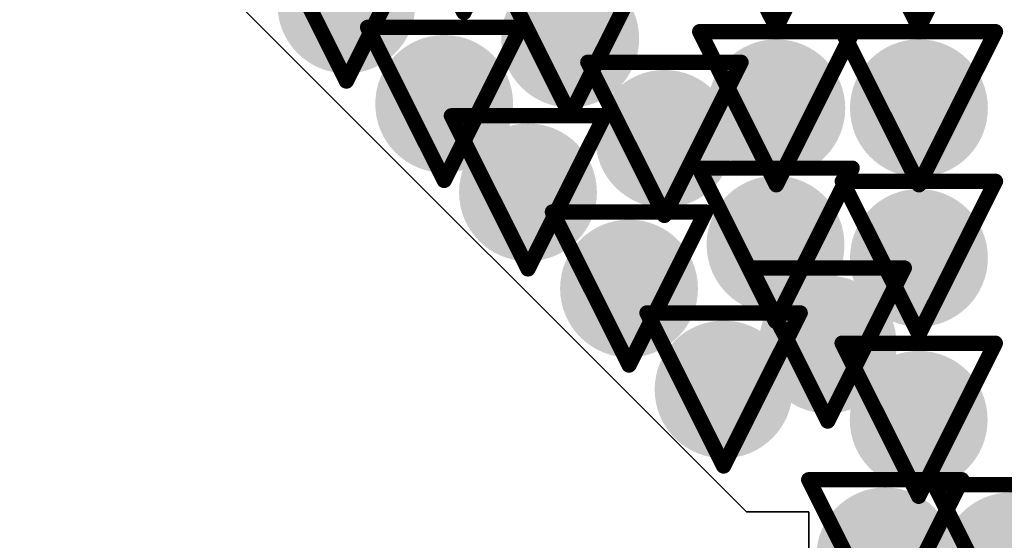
# Model space of a CAD drawing. Header units: inches. Extents: x -2.3 to 12.7, y -2.8 to 6.7.
# Tile 123 of 171: x 0.3148 to 0.4434, y 1.4389 to 1.5069. Entities that reach past the tile are written whole.
import ezdxf

# ---------------------------------------------------------------- set-up
doc = ezdxf.new("R2010")
doc.units = ezdxf.units.IN
doc.header["$MEASUREMENT"] = 0
for name, color, linetype in [('Bottom Layer', 5, 'Continuous'), ('Drill Drawing', 1, 'Continuous'), ('L2_GND1', 16, 'Continuous'), ('L3_PWR1', 130, 'Continuous'), ('Top Layer', 1, 'Continuous'), ('Via Holes', 16, 'Continuous')]:
    doc.layers.add(name, color=color, linetype=linetype)

msp = doc.modelspace()

# ---------------------------------------------------------------- hatches: boundary and pattern name
at = {"layer": 'Bottom Layer'}
h = msp.add_hatch(color=5, dxfattribs=at)
edge = h.paths.add_edge_path()
edge.add_arc((0.35749, 1.50886), 0.009, 0, 360)
h = msp.add_hatch(color=5, dxfattribs=at)
edge = h.paths.add_edge_path()
edge.add_arc((0.38671, 1.5044), 0.009, 0, 360)
h = msp.add_hatch(color=5, dxfattribs=at)
edge = h.paths.add_edge_path()
edge.add_arc((0.37026, 1.49588), 0.009, 0, 360)
h = msp.add_hatch(color=5, dxfattribs=at)
edge = h.paths.add_edge_path()
edge.add_arc((0.41362, 1.49531), 0.009, 0, 360)
h = msp.add_hatch(color=5, dxfattribs=at)
edge = h.paths.add_edge_path()
edge.add_arc((0.43224, 1.49531), 0.009, 0, 360)
h = msp.add_hatch(color=5, dxfattribs=at)
edge = h.paths.add_edge_path()
edge.add_arc((0.39901, 1.49131), 0.009, 0, 360)
h = msp.add_hatch(color=5, dxfattribs=at)
edge = h.paths.add_edge_path()
edge.add_arc((0.3812, 1.48432), 0.009, 0, 360)
h = msp.add_hatch(color=5, dxfattribs=at)
edge = h.paths.add_edge_path()
edge.add_arc((0.41352, 1.47748), 0.009, 0, 360)
h = msp.add_hatch(color=5, dxfattribs=at)
edge = h.paths.add_edge_path()
edge.add_arc((0.43224, 1.47576), 0.009, 0, 360)
h = msp.add_hatch(color=5, dxfattribs=at)
edge = h.paths.add_edge_path()
edge.add_arc((0.39439, 1.47176), 0.009, 0, 360)
h = msp.add_hatch(color=5, dxfattribs=at)
edge = h.paths.add_edge_path()
edge.add_arc((0.42033, 1.46444), 0.009, 0, 360)
h = msp.add_hatch(color=5, dxfattribs=at)
edge = h.paths.add_edge_path()
edge.add_arc((0.40674, 1.45857), 0.009, 0, 360)
h = msp.add_hatch(color=5, dxfattribs=at)
edge = h.paths.add_edge_path()
edge.add_arc((0.43221, 1.45461), 0.009, 0, 360)
h = msp.add_hatch(color=5, dxfattribs=at)
edge = h.paths.add_edge_path()
edge.add_arc((0.42785, 1.43677), 0.009, 0, 360)
h = msp.add_hatch(color=5, dxfattribs=at)
edge = h.paths.add_edge_path()
edge.add_arc((0.44424, 1.43612), 0.009, 0, 360)
at = {"layer": 'L2_GND1'}
h = msp.add_hatch(color=16, dxfattribs=at)
edge = h.paths.add_edge_path()
edge.add_arc((0.35749, 1.50886), 0.009, 0, 360)
h = msp.add_hatch(color=16, dxfattribs=at)
edge = h.paths.add_edge_path()
edge.add_arc((0.38671, 1.5044), 0.009, 0, 360)
h = msp.add_hatch(color=16, dxfattribs=at)
edge = h.paths.add_edge_path()
edge.add_arc((0.37026, 1.49588), 0.009, 0, 360)
h = msp.add_hatch(color=16, dxfattribs=at)
edge = h.paths.add_edge_path()
edge.add_arc((0.41362, 1.49531), 0.009, 0, 360)
h = msp.add_hatch(color=16, dxfattribs=at)
edge = h.paths.add_edge_path()
edge.add_arc((0.43224, 1.49531), 0.009, 0, 360)
h = msp.add_hatch(color=16, dxfattribs=at)
edge = h.paths.add_edge_path()
edge.add_arc((0.39901, 1.49131), 0.009, 0, 360)
h = msp.add_hatch(color=16, dxfattribs=at)
edge = h.paths.add_edge_path()
edge.add_arc((0.3812, 1.48432), 0.009, 0, 360)
h = msp.add_hatch(color=16, dxfattribs=at)
edge = h.paths.add_edge_path()
edge.add_arc((0.41352, 1.47748), 0.009, 0, 360)
h = msp.add_hatch(color=16, dxfattribs=at)
edge = h.paths.add_edge_path()
edge.add_arc((0.43224, 1.47576), 0.009, 0, 360)
h = msp.add_hatch(color=16, dxfattribs=at)
edge = h.paths.add_edge_path()
edge.add_arc((0.39439, 1.47176), 0.009, 0, 360)
h = msp.add_hatch(color=16, dxfattribs=at)
edge = h.paths.add_edge_path()
edge.add_arc((0.42033, 1.46444), 0.009, 0, 360)
h = msp.add_hatch(color=16, dxfattribs=at)
edge = h.paths.add_edge_path()
edge.add_arc((0.40674, 1.45857), 0.009, 0, 360)
h = msp.add_hatch(color=16, dxfattribs=at)
edge = h.paths.add_edge_path()
edge.add_arc((0.43221, 1.45461), 0.009, 0, 360)
h = msp.add_hatch(color=16, dxfattribs=at)
edge = h.paths.add_edge_path()
edge.add_arc((0.42785, 1.43677), 0.009, 0, 360)
h = msp.add_hatch(color=16, dxfattribs=at)
edge = h.paths.add_edge_path()
edge.add_arc((0.44424, 1.43612), 0.009, 0, 360)
at = {"layer": 'L3_PWR1'}
h = msp.add_hatch(color=130, dxfattribs=at)
edge = h.paths.add_edge_path()
edge.add_arc((0.35749, 1.50886), 0.009, 0, 360)
h = msp.add_hatch(color=130, dxfattribs=at)
edge = h.paths.add_edge_path()
edge.add_arc((0.38671, 1.5044), 0.009, 0, 360)
h = msp.add_hatch(color=130, dxfattribs=at)
edge = h.paths.add_edge_path()
edge.add_arc((0.37026, 1.49588), 0.009, 0, 360)
h = msp.add_hatch(color=130, dxfattribs=at)
edge = h.paths.add_edge_path()
edge.add_arc((0.41362, 1.49531), 0.009, 0, 360)
h = msp.add_hatch(color=130, dxfattribs=at)
edge = h.paths.add_edge_path()
edge.add_arc((0.43224, 1.49531), 0.009, 0, 360)
h = msp.add_hatch(color=130, dxfattribs=at)
edge = h.paths.add_edge_path()
edge.add_arc((0.39901, 1.49131), 0.009, 0, 360)
h = msp.add_hatch(color=130, dxfattribs=at)
edge = h.paths.add_edge_path()
edge.add_arc((0.3812, 1.48432), 0.009, 0, 360)
h = msp.add_hatch(color=130, dxfattribs=at)
edge = h.paths.add_edge_path()
edge.add_arc((0.41352, 1.47748), 0.009, 0, 360)
h = msp.add_hatch(color=130, dxfattribs=at)
edge = h.paths.add_edge_path()
edge.add_arc((0.43224, 1.47576), 0.009, 0, 360)
h = msp.add_hatch(color=130, dxfattribs=at)
edge = h.paths.add_edge_path()
edge.add_arc((0.39439, 1.47176), 0.009, 0, 360)
h = msp.add_hatch(color=130, dxfattribs=at)
edge = h.paths.add_edge_path()
edge.add_arc((0.42033, 1.46444), 0.009, 0, 360)
h = msp.add_hatch(color=130, dxfattribs=at)
edge = h.paths.add_edge_path()
edge.add_arc((0.40674, 1.45857), 0.009, 0, 360)
h = msp.add_hatch(color=130, dxfattribs=at)
edge = h.paths.add_edge_path()
edge.add_arc((0.43221, 1.45461), 0.009, 0, 360)
h = msp.add_hatch(color=130, dxfattribs=at)
edge = h.paths.add_edge_path()
edge.add_arc((0.42785, 1.43677), 0.009, 0, 360)
h = msp.add_hatch(color=130, dxfattribs=at)
edge = h.paths.add_edge_path()
edge.add_arc((0.44424, 1.43612), 0.009, 0, 360)
at = {"layer": 'Top Layer'}
h = msp.add_hatch(color=1, dxfattribs=at)
edge = h.paths.add_edge_path()
edge.add_arc((0.35749, 1.50886), 0.009, 0, 360)
h = msp.add_hatch(color=1, dxfattribs=at)
edge = h.paths.add_edge_path()
edge.add_arc((0.38671, 1.5044), 0.009, 0, 360)
h = msp.add_hatch(color=1, dxfattribs=at)
edge = h.paths.add_edge_path()
edge.add_arc((0.37026, 1.49588), 0.009, 0, 360)
h = msp.add_hatch(color=1, dxfattribs=at)
edge = h.paths.add_edge_path()
edge.add_arc((0.41362, 1.49531), 0.009, 0, 360)
h = msp.add_hatch(color=1, dxfattribs=at)
edge = h.paths.add_edge_path()
edge.add_arc((0.43224, 1.49531), 0.009, 0, 360)
h = msp.add_hatch(color=1, dxfattribs=at)
edge = h.paths.add_edge_path()
edge.add_arc((0.39901, 1.49131), 0.009, 0, 360)
h = msp.add_hatch(color=1, dxfattribs=at)
edge = h.paths.add_edge_path()
edge.add_arc((0.3812, 1.48432), 0.009, 0, 360)
h = msp.add_hatch(color=1, dxfattribs=at)
edge = h.paths.add_edge_path()
edge.add_arc((0.41352, 1.47748), 0.009, 0, 360)
h = msp.add_hatch(color=1, dxfattribs=at)
edge = h.paths.add_edge_path()
edge.add_arc((0.43224, 1.47576), 0.009, 0, 360)
h = msp.add_hatch(color=1, dxfattribs=at)
edge = h.paths.add_edge_path()
edge.add_arc((0.39439, 1.47176), 0.009, 0, 360)
h = msp.add_hatch(color=1, dxfattribs=at)
edge = h.paths.add_edge_path()
edge.add_arc((0.42033, 1.46444), 0.009, 0, 360)
h = msp.add_hatch(color=1, dxfattribs=at)
edge = h.paths.add_edge_path()
edge.add_arc((0.40674, 1.45857), 0.009, 0, 360)
h = msp.add_hatch(color=1, dxfattribs=at)
edge = h.paths.add_edge_path()
edge.add_arc((0.43221, 1.45461), 0.009, 0, 360)
h = msp.add_hatch(color=1, dxfattribs=at)
edge = h.paths.add_edge_path()
edge.add_arc((0.42785, 1.43677), 0.009, 0, 360)
h = msp.add_hatch(color=1, dxfattribs=at)
edge = h.paths.add_edge_path()
edge.add_arc((0.44424, 1.43612), 0.009, 0, 360)
at = {"layer": 'Via Holes'}
h = msp.add_hatch(color=7, dxfattribs=at)
edge = h.paths.add_edge_path()
edge.add_arc((0.35749, 1.50886), 0.004, 0, 360)
h = msp.add_hatch(color=7, dxfattribs=at)
edge = h.paths.add_edge_path()
edge.add_arc((0.38671, 1.5044), 0.004, 0, 360)
h = msp.add_hatch(color=7, dxfattribs=at)
edge = h.paths.add_edge_path()
edge.add_arc((0.37026, 1.49588), 0.004, 0, 360)
h = msp.add_hatch(color=7, dxfattribs=at)
edge = h.paths.add_edge_path()
edge.add_arc((0.41362, 1.49531), 0.004, 0, 360)
h = msp.add_hatch(color=7, dxfattribs=at)
edge = h.paths.add_edge_path()
edge.add_arc((0.43224, 1.49531), 0.004, 0, 360)
h = msp.add_hatch(color=7, dxfattribs=at)
edge = h.paths.add_edge_path()
edge.add_arc((0.39901, 1.49131), 0.004, 0, 360)
h = msp.add_hatch(color=7, dxfattribs=at)
edge = h.paths.add_edge_path()
edge.add_arc((0.3812, 1.48432), 0.004, 0, 360)
h = msp.add_hatch(color=7, dxfattribs=at)
edge = h.paths.add_edge_path()
edge.add_arc((0.41352, 1.47748), 0.004, 0, 360)
h = msp.add_hatch(color=7, dxfattribs=at)
edge = h.paths.add_edge_path()
edge.add_arc((0.43224, 1.47576), 0.004, 0, 360)
h = msp.add_hatch(color=7, dxfattribs=at)
edge = h.paths.add_edge_path()
edge.add_arc((0.39439, 1.47176), 0.004, 0, 360)
h = msp.add_hatch(color=7, dxfattribs=at)
edge = h.paths.add_edge_path()
edge.add_arc((0.42033, 1.46444), 0.004, 0, 360)
h = msp.add_hatch(color=7, dxfattribs=at)
edge = h.paths.add_edge_path()
edge.add_arc((0.40674, 1.45857), 0.004, 0, 360)
h = msp.add_hatch(color=7, dxfattribs=at)
edge = h.paths.add_edge_path()
edge.add_arc((0.43221, 1.45461), 0.004, 0, 360)
h = msp.add_hatch(color=7, dxfattribs=at)
edge = h.paths.add_edge_path()
edge.add_arc((0.42785, 1.43677), 0.004, 0, 360)
h = msp.add_hatch(color=7, dxfattribs=at)
edge = h.paths.add_edge_path()
edge.add_arc((0.44424, 1.43612), 0.004, 0, 360)

# ---------------------------------------------------------------- linework, layer by layer
at = {"layer": 'Drill Drawing'}
for points in [[(0.36283, 1.52782, 0.002, 0.002, 0), (0.37283, 1.50782, 0.002, 0.002, 0)], [(0.37283, 1.50782, 0.002, 0.002, 0), (0.38283, 1.52782, 0.002, 0.002, 0)], [(0.40362, 1.52588, 0.002, 0.002, 0), (0.41362, 1.50588, 0.002, 0.002, 0)], [(0.41362, 1.50588, 0.002, 0.002, 0), (0.42362, 1.52588, 0.002, 0.002, 0)], [(0.42224, 1.52588, 0.002, 0.002, 0), (0.43224, 1.50588, 0.002, 0.002, 0)], [(0.43224, 1.50588, 0.002, 0.002, 0), (0.44224, 1.52588, 0.002, 0.002, 0)], [(0.34749, 1.51886, 0.002, 0.002, 0), (0.35749, 1.49886, 0.002, 0.002, 0)], [(0.35749, 1.49886, 0.002, 0.002, 0), (0.36749, 1.51886, 0.002, 0.002, 0)], [(0.37671, 1.5144, 0.002, 0.002, 0), (0.38671, 1.4944, 0.002, 0.002, 0)], [(0.38671, 1.4944, 0.002, 0.002, 0), (0.39671, 1.5144, 0.002, 0.002, 0)], [(0.36026, 1.50588, 0.002, 0.002, 0), (0.38026, 1.50588, 0.002, 0.002, 0)], [(0.36026, 1.50588, 0.002, 0.002, 0), (0.37026, 1.48588, 0.002, 0.002, 0)], [(0.37026, 1.48588, 0.002, 0.002, 0), (0.38026, 1.50588, 0.002, 0.002, 0)], [(0.40362, 1.50531, 0.002, 0.002, 0), (0.42362, 1.50531, 0.002, 0.002, 0)], [(0.40362, 1.50531, 0.002, 0.002, 0), (0.41362, 1.48531, 0.002, 0.002, 0)], [(0.41362, 1.48531, 0.002, 0.002, 0), (0.42362, 1.50531, 0.002, 0.002, 0)], [(0.42224, 1.50531, 0.002, 0.002, 0), (0.44224, 1.50531, 0.002, 0.002, 0)], [(0.42224, 1.50531, 0.002, 0.002, 0), (0.43224, 1.48531, 0.002, 0.002, 0)], [(0.43224, 1.48531, 0.002, 0.002, 0), (0.44224, 1.50531, 0.002, 0.002, 0)], [(0.38901, 1.50131, 0.002, 0.002, 0), (0.40901, 1.50131, 0.002, 0.002, 0)], [(0.38901, 1.50131, 0.002, 0.002, 0), (0.39901, 1.48131, 0.002, 0.002, 0)], [(0.39901, 1.48131, 0.002, 0.002, 0), (0.40901, 1.50131, 0.002, 0.002, 0)], [(0.3712, 1.49432, 0.002, 0.002, 0), (0.3912, 1.49432, 0.002, 0.002, 0)], [(0.3712, 1.49432, 0.002, 0.002, 0), (0.3812, 1.47432, 0.002, 0.002, 0)], [(0.3812, 1.47432, 0.002, 0.002, 0), (0.3912, 1.49432, 0.002, 0.002, 0)], [(0.40352, 1.48748, 0.002, 0.002, 0), (0.42352, 1.48748, 0.002, 0.002, 0)], [(0.40352, 1.48748, 0.002, 0.002, 0), (0.41352, 1.46748, 0.002, 0.002, 0)], [(0.41352, 1.46748, 0.002, 0.002, 0), (0.42352, 1.48748, 0.002, 0.002, 0)], [(0.42224, 1.48576, 0.002, 0.002, 0), (0.44224, 1.48576, 0.002, 0.002, 0)], [(0.42224, 1.48576, 0.002, 0.002, 0), (0.43224, 1.46576, 0.002, 0.002, 0)], [(0.43224, 1.46576, 0.002, 0.002, 0), (0.44224, 1.48576, 0.002, 0.002, 0)], [(0.38439, 1.48176, 0.002, 0.002, 0), (0.40439, 1.48176, 0.002, 0.002, 0)], [(0.38439, 1.48176, 0.002, 0.002, 0), (0.39439, 1.46176, 0.002, 0.002, 0)], [(0.39439, 1.46176, 0.002, 0.002, 0), (0.40439, 1.48176, 0.002, 0.002, 0)], [(0.41033, 1.47444, 0.002, 0.002, 0), (0.43033, 1.47444, 0.002, 0.002, 0)], [(0.41033, 1.47444, 0.002, 0.002, 0), (0.42033, 1.45444, 0.002, 0.002, 0)], [(0.42033, 1.45444, 0.002, 0.002, 0), (0.43033, 1.47444, 0.002, 0.002, 0)], [(0.39674, 1.46857, 0.002, 0.002, 0), (0.41674, 1.46857, 0.002, 0.002, 0)], [(0.39674, 1.46857, 0.002, 0.002, 0), (0.40674, 1.44857, 0.002, 0.002, 0)], [(0.40674, 1.44857, 0.002, 0.002, 0), (0.41674, 1.46857, 0.002, 0.002, 0)], [(0.42221, 1.46461, 0.002, 0.002, 0), (0.44221, 1.46461, 0.002, 0.002, 0)], [(0.42221, 1.46461, 0.002, 0.002, 0), (0.43221, 1.44461, 0.002, 0.002, 0)], [(0.43221, 1.44461, 0.002, 0.002, 0), (0.44221, 1.46461, 0.002, 0.002, 0)], [(0.41785, 1.44677, 0.002, 0.002, 0), (0.43785, 1.44677, 0.002, 0.002, 0)], [(0.41785, 1.44677, 0.002, 0.002, 0), (0.42785, 1.42677, 0.002, 0.002, 0)], [(0.42785, 1.42677, 0.002, 0.002, 0), (0.43785, 1.44677, 0.002, 0.002, 0)], [(0.43424, 1.44612, 0.002, 0.002, 0), (0.45424, 1.44612, 0.002, 0.002, 0)], [(0.43424, 1.44612, 0.002, 0.002, 0), (0.44424, 1.42612, 0.002, 0.002, 0)]]:
    msp.add_lwpolyline(points, format="xyseb", dxfattribs=at)
for points in [[(0.37233, 1.50782, 0.001, 0.001, 1), (0.37333, 1.50782, 0.001, 0.001, 1)], [(0.37233, 1.50782, 0.001, 0.001, 1), (0.37333, 1.50782, 0.001, 0.001, 1)], [(0.35976, 1.50588, 0.001, 0.001, 1), (0.36076, 1.50588, 0.001, 0.001, 1)], [(0.35976, 1.50588, 0.001, 0.001, 1), (0.36076, 1.50588, 0.001, 0.001, 1)], [(0.37976, 1.50588, 0.001, 0.001, 1), (0.38076, 1.50588, 0.001, 0.001, 1)], [(0.37976, 1.50588, 0.001, 0.001, 1), (0.38076, 1.50588, 0.001, 0.001, 1)], [(0.41312, 1.50588, 0.001, 0.001, 1), (0.41412, 1.50588, 0.001, 0.001, 1)], [(0.41312, 1.50588, 0.001, 0.001, 1), (0.41412, 1.50588, 0.001, 0.001, 1)], [(0.43174, 1.50588, 0.001, 0.001, 1), (0.43274, 1.50588, 0.001, 0.001, 1)], [(0.43174, 1.50588, 0.001, 0.001, 1), (0.43274, 1.50588, 0.001, 0.001, 1)], [(0.40312, 1.50531, 0.001, 0.001, 1), (0.40412, 1.50531, 0.001, 0.001, 1)], [(0.40312, 1.50531, 0.001, 0.001, 1), (0.40412, 1.50531, 0.001, 0.001, 1)], [(0.42174, 1.50531, 0.001, 0.001, 1), (0.42274, 1.50531, 0.001, 0.001, 1)], [(0.42174, 1.50531, 0.001, 0.001, 1), (0.42274, 1.50531, 0.001, 0.001, 1)], [(0.42312, 1.50531, 0.001, 0.001, 1), (0.42412, 1.50531, 0.001, 0.001, 1)], [(0.42312, 1.50531, 0.001, 0.001, 1), (0.42412, 1.50531, 0.001, 0.001, 1)], [(0.44174, 1.50531, 0.001, 0.001, 1), (0.44274, 1.50531, 0.001, 0.001, 1)], [(0.44174, 1.50531, 0.001, 0.001, 1), (0.44274, 1.50531, 0.001, 0.001, 1)], [(0.38851, 1.50131, 0.001, 0.001, 1), (0.38951, 1.50131, 0.001, 0.001, 1)], [(0.38851, 1.50131, 0.001, 0.001, 1), (0.38951, 1.50131, 0.001, 0.001, 1)], [(0.40851, 1.50131, 0.001, 0.001, 1), (0.40951, 1.50131, 0.001, 0.001, 1)], [(0.40851, 1.50131, 0.001, 0.001, 1), (0.40951, 1.50131, 0.001, 0.001, 1)], [(0.35699, 1.49886, 0.001, 0.001, 1), (0.35799, 1.49886, 0.001, 0.001, 1)], [(0.35699, 1.49886, 0.001, 0.001, 1), (0.35799, 1.49886, 0.001, 0.001, 1)], [(0.3707, 1.49432, 0.001, 0.001, 1), (0.3717, 1.49432, 0.001, 0.001, 1)], [(0.3707, 1.49432, 0.001, 0.001, 1), (0.3717, 1.49432, 0.001, 0.001, 1)], [(0.38621, 1.4944, 0.001, 0.001, 1), (0.38721, 1.4944, 0.001, 0.001, 1)], [(0.38621, 1.4944, 0.001, 0.001, 1), (0.38721, 1.4944, 0.001, 0.001, 1)], [(0.3907, 1.49432, 0.001, 0.001, 1), (0.3917, 1.49432, 0.001, 0.001, 1)], [(0.3907, 1.49432, 0.001, 0.001, 1), (0.3917, 1.49432, 0.001, 0.001, 1)], [(0.40302, 1.48748, 0.001, 0.001, 1), (0.40402, 1.48748, 0.001, 0.001, 1)], [(0.40302, 1.48748, 0.001, 0.001, 1), (0.40402, 1.48748, 0.001, 0.001, 1)], [(0.42302, 1.48748, 0.001, 0.001, 1), (0.42402, 1.48748, 0.001, 0.001, 1)], [(0.42302, 1.48748, 0.001, 0.001, 1), (0.42402, 1.48748, 0.001, 0.001, 1)], [(0.36976, 1.48588, 0.001, 0.001, 1), (0.37076, 1.48588, 0.001, 0.001, 1)], [(0.36976, 1.48588, 0.001, 0.001, 1), (0.37076, 1.48588, 0.001, 0.001, 1)], [(0.41312, 1.48531, 0.001, 0.001, 1), (0.41412, 1.48531, 0.001, 0.001, 1)], [(0.41312, 1.48531, 0.001, 0.001, 1), (0.41412, 1.48531, 0.001, 0.001, 1)], [(0.42174, 1.48576, 0.001, 0.001, 1), (0.42274, 1.48576, 0.001, 0.001, 1)], [(0.42174, 1.48576, 0.001, 0.001, 1), (0.42274, 1.48576, 0.001, 0.001, 1)], [(0.43174, 1.48531, 0.001, 0.001, 1), (0.43274, 1.48531, 0.001, 0.001, 1)], [(0.43174, 1.48531, 0.001, 0.001, 1), (0.43274, 1.48531, 0.001, 0.001, 1)], [(0.44174, 1.48576, 0.001, 0.001, 1), (0.44274, 1.48576, 0.001, 0.001, 1)], [(0.44174, 1.48576, 0.001, 0.001, 1), (0.44274, 1.48576, 0.001, 0.001, 1)], [(0.38389, 1.48176, 0.001, 0.001, 1), (0.38489, 1.48176, 0.001, 0.001, 1)], [(0.38389, 1.48176, 0.001, 0.001, 1), (0.38489, 1.48176, 0.001, 0.001, 1)], [(0.39851, 1.48131, 0.001, 0.001, 1), (0.39951, 1.48131, 0.001, 0.001, 1)], [(0.39851, 1.48131, 0.001, 0.001, 1), (0.39951, 1.48131, 0.001, 0.001, 1)], [(0.40389, 1.48176, 0.001, 0.001, 1), (0.40489, 1.48176, 0.001, 0.001, 1)], [(0.40389, 1.48176, 0.001, 0.001, 1), (0.40489, 1.48176, 0.001, 0.001, 1)], [(0.3807, 1.47432, 0.001, 0.001, 1), (0.3817, 1.47432, 0.001, 0.001, 1)], [(0.3807, 1.47432, 0.001, 0.001, 1), (0.3817, 1.47432, 0.001, 0.001, 1)], [(0.40983, 1.47444, 0.001, 0.001, 1), (0.41083, 1.47444, 0.001, 0.001, 1)], [(0.40983, 1.47444, 0.001, 0.001, 1), (0.41083, 1.47444, 0.001, 0.001, 1)], [(0.42983, 1.47444, 0.001, 0.001, 1), (0.43083, 1.47444, 0.001, 0.001, 1)], [(0.42983, 1.47444, 0.001, 0.001, 1), (0.43083, 1.47444, 0.001, 0.001, 1)], [(0.39624, 1.46857, 0.001, 0.001, 1), (0.39724, 1.46857, 0.001, 0.001, 1)], [(0.39624, 1.46857, 0.001, 0.001, 1), (0.39724, 1.46857, 0.001, 0.001, 1)], [(0.41624, 1.46857, 0.001, 0.001, 1), (0.41724, 1.46857, 0.001, 0.001, 1)], [(0.41624, 1.46857, 0.001, 0.001, 1), (0.41724, 1.46857, 0.001, 0.001, 1)], [(0.41302, 1.46748, 0.001, 0.001, 1), (0.41402, 1.46748, 0.001, 0.001, 1)], [(0.41302, 1.46748, 0.001, 0.001, 1), (0.41402, 1.46748, 0.001, 0.001, 1)], [(0.43174, 1.46576, 0.001, 0.001, 1), (0.43274, 1.46576, 0.001, 0.001, 1)], [(0.43174, 1.46576, 0.001, 0.001, 1), (0.43274, 1.46576, 0.001, 0.001, 1)], [(0.42171, 1.46461, 0.001, 0.001, 1), (0.42271, 1.46461, 0.001, 0.001, 1)], [(0.42171, 1.46461, 0.001, 0.001, 1), (0.42271, 1.46461, 0.001, 0.001, 1)], [(0.44171, 1.46461, 0.001, 0.001, 1), (0.44271, 1.46461, 0.001, 0.001, 1)], [(0.44171, 1.46461, 0.001, 0.001, 1), (0.44271, 1.46461, 0.001, 0.001, 1)], [(0.39389, 1.46176, 0.001, 0.001, 1), (0.39489, 1.46176, 0.001, 0.001, 1)], [(0.39389, 1.46176, 0.001, 0.001, 1), (0.39489, 1.46176, 0.001, 0.001, 1)], [(0.41983, 1.45444, 0.001, 0.001, 1), (0.42083, 1.45444, 0.001, 0.001, 1)], [(0.41983, 1.45444, 0.001, 0.001, 1), (0.42083, 1.45444, 0.001, 0.001, 1)], [(0.40624, 1.44857, 0.001, 0.001, 1), (0.40724, 1.44857, 0.001, 0.001, 1)], [(0.40624, 1.44857, 0.001, 0.001, 1), (0.40724, 1.44857, 0.001, 0.001, 1)], [(0.41735, 1.44677, 0.001, 0.001, 1), (0.41835, 1.44677, 0.001, 0.001, 1)], [(0.41735, 1.44677, 0.001, 0.001, 1), (0.41835, 1.44677, 0.001, 0.001, 1)], [(0.43735, 1.44677, 0.001, 0.001, 1), (0.43835, 1.44677, 0.001, 0.001, 1)], [(0.43735, 1.44677, 0.001, 0.001, 1), (0.43835, 1.44677, 0.001, 0.001, 1)], [(0.43374, 1.44612, 0.001, 0.001, 1), (0.43474, 1.44612, 0.001, 0.001, 1)], [(0.43374, 1.44612, 0.001, 0.001, 1), (0.43474, 1.44612, 0.001, 0.001, 1)], [(0.43171, 1.44461, 0.001, 0.001, 1), (0.43271, 1.44461, 0.001, 0.001, 1)], [(0.43171, 1.44461, 0.001, 0.001, 1), (0.43271, 1.44461, 0.001, 0.001, 1)]]:
    msp.add_lwpolyline(points, format="xyseb", close=True, dxfattribs=at)
at = {"layer": 'Top Layer'}
for p, q in [((0.31484, 1.53748), (0.40971, 1.4426)), ((0.40971, 1.4426), (0.31484, 1.53748)), ((0.40971, 1.4426), (0.41787, 1.4426)), ((0.41787, 1.4426), (0.40971, 1.4426)), ((0.41787, 1.4426), (0.41787, 1.17601)), ((0.41787, 1.17601), (0.41787, 1.4426))]:
    msp.add_line(p, q, dxfattribs=at)

doc.saveas('drawing.dxf')
